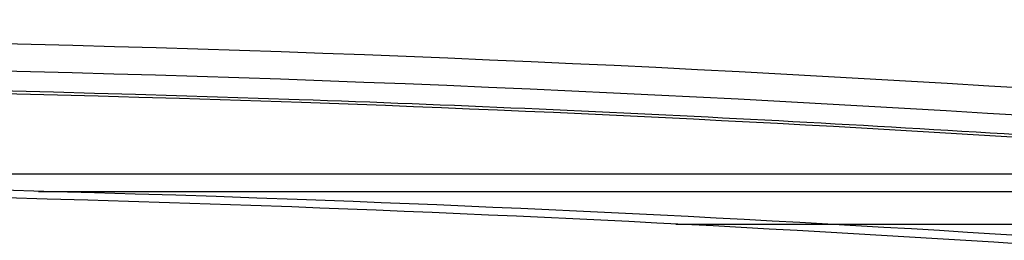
# Model space of a CAD drawing. Header units: millimetres. Extents: x 0 to 594, y 0 to 420.
# Tile 31 of 40: x 525.536 to 527.047, y 183.89 to 184.23. Entities that reach past the tile are written whole.
import ezdxf

# ---------------------------------------------------------------- set-up
doc = ezdxf.new("R2010")
doc.units = ezdxf.units.MM
doc.header["$LTSCALE"] = 32.67
doc.layers.get('0').update_dxf_attribs({"linetype": 'CONTINUOUS'})

msp = doc.modelspace()

# ---------------------------------------------------------------- linework, layer by layer
at = {"color": 9, "linetype": 'CONTINUOUS'}
for p, q in [((521.9771, 183.9925), (527.3644, 183.9925)), ((527.3842, 183.9648), (525.5643, 183.9648))]:
    msp.add_line(p, q, dxfattribs=at)
at = {"color": 7, "linetype": 'CONTINUOUS'}
msp.add_line((527.7316, 183.9148), (526.5433, 183.9148), dxfattribs=at)
at = {"color": 9, "linetype": 'CONTINUOUS'}
for points, knots in [([(521.934, 184.1097), (522.3718, 184.1418), (524.1733, 184.2387), (525.9814, 184.2014), (527.3429, 184.1072)], [0, 0, 0, 0, 0.243385, 1, 1, 1, 1]), ([(521.9363, 184.0675), (522.3738, 184.0996), (524.1738, 184.1966), (525.9803, 184.1593), (527.3407, 184.0652)], [0, 0, 0, 0, 0.243383, 1, 1, 1, 1]), ([(527.3502, 184.0341), (526.8889, 184.066), (525.0878, 184.1605), (523.2797, 184.1338), (521.9423, 184.0352)], [0, 0, 0, 0, 0.256416, 1, 1, 1, 1]), ([(527.3327, 183.8672), (526.8734, 183.8994), (525.0795, 183.9973), (523.2783, 183.9738), (521.9456, 183.8799)], [0, 0, 0, 0, 0.256325, 1, 1, 1, 1])]:
    msp.add_open_spline(points, degree=3, knots=knots, dxfattribs=at)
at = {"color": 7, "linetype": 'CONTINUOUS'}
for points, knots in [([(527.3434, 184.0305), (526.8855, 184.062), (525.0975, 184.1557), (523.3026, 184.1297), (521.9747, 184.0329)], [0, 0, 0, 0, 0.256375, 1, 1, 1, 1]), ([(527.3335, 183.8801), (526.8767, 183.9119), (525.093, 184.0073), (523.3023, 183.9856), (521.977, 183.8937)], [0, 0, 0, 0, 0.256319, 1, 1, 1, 1])]:
    msp.add_open_spline(points, degree=3, knots=knots, dxfattribs=at)

doc.saveas('drawing.dxf')
